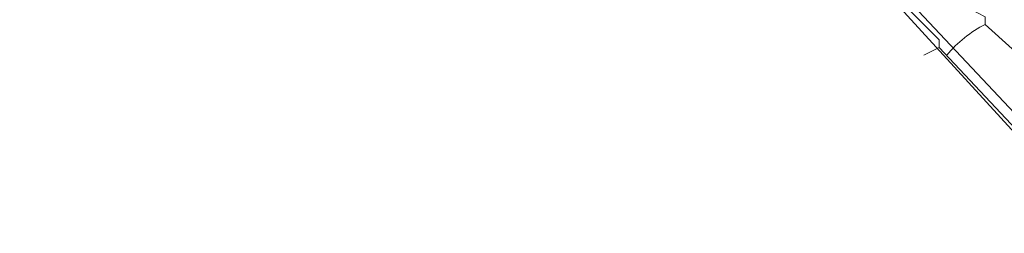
# Model space of a CAD drawing. Header units: inches. Extents: x 158416 to 160804, y 432611 to 437652.
# Tile 112 of 193: x 158522 to 158565, y 436142 to 436151. Entities that reach past the tile are written whole.
import ezdxf

# ---------------------------------------------------------------- set-up
doc = ezdxf.new("R2010")
doc.units = ezdxf.units.IN
doc.header["$MEASUREMENT"] = 0
doc.linetypes.add('DASHDOT', pattern=[0])
for name, color, linetype in [('4.2-K&L-LAAGSPANNING', 10, 'Continuous'), ('4.2-K&L-LAGEDRUK GAS', 42, 'Continuous'), ('4.2-K&L-SIGNAAL KPN', 94, 'Continuous'), ('4.2-K&L-SIGNAAL UPC', 222, 'Continuous')]:
    doc.layers.add(name, color=color, linetype=linetype)

msp = doc.modelspace()

# ---------------------------------------------------------------- linework, layer by layer
at = {"layer": '4.2-K&L-LAAGSPANNING', "linetype": 'DASHDOT', "lineweight": 0, "ltscale": 2}
msp.add_polyline3d([(158567, 436145.667, 0), (158556.333, 436157, 0)], dxfattribs=at)
at = {"layer": '4.2-K&L-LAGEDRUK GAS', "linetype": 'Continuous', "lineweight": 0, "ltscale": 15}
msp.add_polyline3d([(158565.51, 436149.93, 0), (158564.333, 436151, 0), (158564.333, 436151.333, 0), (158563.667, 436151.667, 0), (158527.333, 436191, 0), (158525.333, 436193, 0), (158525, 436193, 0), (158524.751, 436193.528, 0), (158524.453, 436194.03, 0), (158524.108, 436194.502, 0), (158523.72, 436194.938, 0), (158523.292, 436195.336, 0), (158522.829, 436195.691, 0), (158522.333, 436196, 0)], dxfattribs=at)
msp.add_arc((158566.834, 436146.167), 5.442, 117.3525, 139.9728, dxfattribs=at)
at = {"layer": '4.2-K&L-SIGNAAL KPN', "linetype": 'Continuous', "lineweight": 0, "ltscale": 1.75}
msp.add_polyline3d([(158566.417, 436145.411, 0), (158535.333, 436179.333, 0)], dxfattribs=at)
at = {"layer": '4.2-K&L-SIGNAAL UPC', "linetype": 'Continuous', "lineweight": 0, "ltscale": 1.75}
msp.add_line((158561.667, 436149.667), (158562.333, 436150), dxfattribs=at)
msp.add_polyline3d([(158523.667, 436190.667, 0), (158524.333, 436190.667, 0), (158528, 436187, 0), (158528, 436186.667, 0), (158533.917, 436180.588, 0), (158534.853, 436179.245, 0), (158535.667, 436178.667, 0), (158541, 436173.333, 0), (158541, 436172.667, 0), (158541.333, 436172.667, 0), (158552.168, 436160.854, 0), (158552.333, 436160.333, 0), (158552.667, 436160.333, 0), (158557.333, 436155.667, 0), (158557.333, 436155.333, 0), (158562.333, 436150.333, 0), (158562.333, 436150, 0), (158569.917, 436141.927, 0)], dxfattribs=at)

doc.saveas('drawing.dxf')
